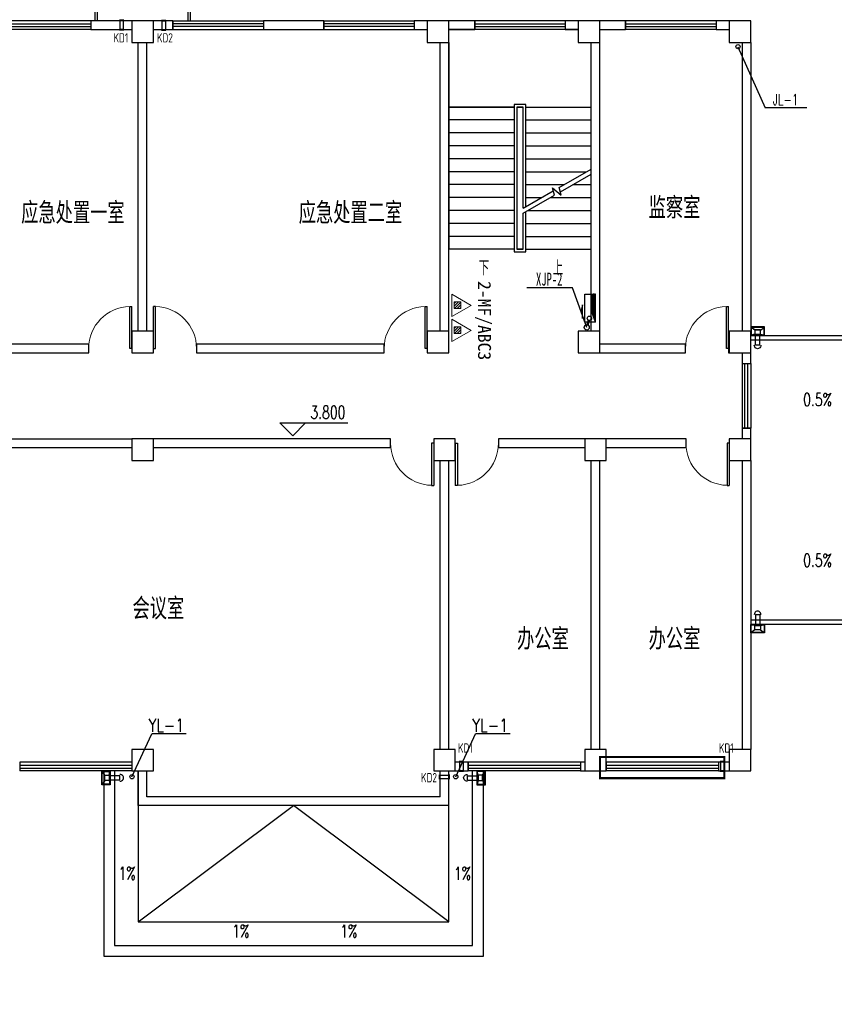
# Model space of a CAD drawing. Extents: x 687841 to 771941, y 252015 to 732780.
# Tile 40 of 98: x 724949 to 743836, y 467765 to 490606. Entities that reach past the tile are written whole.
import ezdxf

# ---------------------------------------------------------------- set-up
doc = ezdxf.new("R2010")
doc.units = 0
doc.header["$LTSCALE"] = 1000
doc.header["$MEASUREMENT"] = 0
doc.linetypes.add('DASH', pattern=[0.35, 0.25, -0.1])
doc.layers.get('0').update_dxf_attribs({"linetype": 'CONTINUOUS'})
for name, color, linetype in [('1裙房给排水', 52, 'CONTINUOUS'), ('BZ', 40, 'CONTINUOUS'), ('COLUMN', 9, 'CONTINUOUS'), ('DIM_ELEV', 3, 'CONTINUOUS'), ('DIM_SYMB', 3, 'CONTINUOUS'), ('DIM_雨水', 3, 'CONTINUOUS'), ('Mb-text', 7, 'CONTINUOUS'), ('PIPE-污废水管', 40, 'CONTINUOUS'), ('PUB_DIM', 3, 'CONTINUOUS'), ('PUB_TEXT', 7, 'CONTINUOUS'), ('SPACE_ALL', 1, 'CONTINUOUS'), ('STAIR', 3, 'CONTINUOUS'), ('WALL', 2, 'CONTINUOUS'), ('WINDOW', 4, 'CONTINUOUS'), ('可见线', 3, 'CONTINUOUS'), ('建筑轮廓', 2, 'CONTINUOUS'), ('水斗', 6, 'CONTINUOUS'), ('水管', 6, 'CONTINUOUS'), ('消防管道及消火栓', 1, 'CONTINUOUS'), ('空调管', 8, 'CONTINUOUS'), ('给水排水', 7, 'CONTINUOUS')]:
    doc.layers.add(name, color=color, linetype=linetype)
doc.layers.add('EQUIP_消防', color=150, linetype='CONTINUOUS', lineweight=13)
doc.styles.add('_HZTXT', font='txt.shx', dxfattribs={"width": 0.8, "bigfont": 'HZTXT.shx'})
doc.styles.add('_TCH_DIM', font='SIMPLEX', dxfattribs={"bigfont": 'GBCBIG'})
doc.styles.add('_TWT_PIPEDN', font='SIMPLEX', dxfattribs={"width": 0.8, "height": 3.5, "bigfont": 'HZTXT'})
doc.styles.add('DIM_FONT', font='SIMPLEX.shx', dxfattribs={"width": 0.8})
doc.styles.add('H_HZTXT', font='syszb.shx', dxfattribs={"width": 0.85, "bigfont": 'hztxt.shx'})
doc.styles.add('ROMANS', font='romans', dxfattribs={"width": 0.7})
doc.styles.add('YYS-ST', font='txt', dxfattribs={"width": 0.6})
doc.styles.add('宋体', font='txt', dxfattribs={"width": 0.8})

# ---------------------------------------------------------------- blocks, each defined once
blk = doc.blocks.new('_L1WAO')
for p, q in [((0, 180), (-320, 180)), ((-320, 180), (-320, 0)), ((-320, 0), (0, 0)), ((-224, 116), (-310, 170)), ((-10, 170), (-310, 170)), ((-310, 170), (-310, 10)), ((-310, 170), (-310, 170)), ((-224, 26), (-310, 10)), ((-310, 10), (-10, 10)), ((-310, 10), (-310, 10)), ((-96, 116), (-224, 116)), ((-224, 116), (-224, 26)), ((-224, 26), (-96, 26)), ((-96, 116), (-10, 170)), ((-96, 26), (-96, 116)), ((-96, 26), (-10, 10)), ((-10, 170), (-10, 170)), ((-10, 10), (-10, 170)), ((-10, 10), (-10, 10)), ((0, 0), (0, 180))]:
    blk.add_line(p, q)
at = {"style": 'DIM_FONT', "width": 0.8, "flags": 9}
for tag in ['XSIZE', 'YSIZE']:
    blk.add_attdef(tag, (0, 0), '', height=0.5, dxfattribs=at)
blk = doc.blocks.new('xcdsf')
at = {"layer": '水斗'}
for p, q in [((151845, -1119066), (151845, -1119386)), ((151856, -1119077), (151856, -1119376)), ((151915, -1119162), (151915, -1119290)), ((151845, -1119386), (152045, -1119386)), ((151915, -1119290), (151856, -1119376)), ((151856, -1119376), (152033, -1119376)), ((151856, -1119376), (151856, -1119376)), ((151915, -1119290), (152015, -1119290)), ((152265, -1119175), (152045, -1119175)), ((152265, -1119275), (152045, -1119275)), ((152245, -1119175), (152065, -1119175)), ((152245, -1119275), (152065, -1119275)), ((152265, -1119177), (152265, -1119277))]:
    blk.add_line(p, q, dxfattribs=at)
at = {"layer": '水斗', "extrusion": (0, 0, -1)}
blk.add_ellipse((152265, -1119227), major_axis=(86.9, 0), ratio=0.900657, start_param=4.712389, end_param=7.853982, dxfattribs=at)
at = {"layer": '水斗', "yscale": 1.110299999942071, "rotation": 90}
blk.add_blockref('_L1WAO', (152045, -1119066), dxfattribs=at)
blk = doc.blocks.new('D')
at = {"layer": '空调管'}
for p, q in [((1550605, -70989), (1550615, -71004)), ((1550705, -70989), (1550605, -70989)), ((1550615, -71204), (1550615, -71004)), ((1550695, -71004), (1550615, -71004)), ((1550705, -70989), (1550695, -71004)), ((1550695, -71204), (1550695, -71004)), ((1550605, -71219), (1550615, -71204)), ((1550705, -71219), (1550605, -71219)), ((1550695, -71204), (1550615, -71204)), ((1550705, -71219), (1550695, -71204))]:
    blk.add_line(p, q, dxfattribs=at)
blk = doc.blocks.new('ATGHFGB')
at = {"layer": '建筑轮廓'}
for p, rotation in [((1610986, -64151), 179.9999999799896), ((1623486, -64151), 179.9999999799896), ((127447, 1547368), 269.9999999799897), ((150447, 1540168), 269.9999999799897), ((127447, 1535018), 269.9999999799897)]:
    blk.add_blockref('D', p, dxfattribs=dict(at, rotation=rotation))
at = {"layer": '建筑轮廓', "xscale": -1}
for p, rotation in [((-1478799, -64151), 180), ((-1484072, -81351), 180), ((-1470922, -81351), 180), ((-1464872, -81351), 180), ((127447, -1565513), 270.0000000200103)]:
    blk.add_blockref('D', p, dxfattribs=dict(at, rotation=rotation))
at = {"layer": 'Mb-text', "style": 'H_HZTXT', "width": 0.85}
for s, rotation, p in [('KD1', 0, (60174, 6550)), ('KD1', 360, (71667, 6550)), ('KD2', 0, (72674, 6550)), ('KD2', 0, (56520, -3412)), ('KD2', 0, (66504, -9925)), ('KD1', 0, (79654, -9925)), ('KD1', 0, (85704, -9925)), ('KD2', 0, (78798, -10612)), ('KD2', 360, (56520, -14967)), ('KD2', 0, (56520, -15762))]:
    blk.add_text(s, height=216, rotation=rotation, dxfattribs=at).set_placement(p)
blk = doc.blocks.new('$TCHSYS$WIN2D')
for p, q in [((-0.5, 0.5), (0.5, 0.5)), ((-0.5, 0.5), (-0.5, -0.5)), ((0.5, 0.5), (0.5, -0.5)), ((0.5, 0.1667), (-0.5, 0.1667)), ((0.5, -0.1667), (-0.5, -0.1667)), ((-0.5, -0.5), (0.5, -0.5))]:
    blk.add_line(p, q)
blk = doc.blocks.new('_FZHK')
blk.add_lwpolyline([(-0.5, -0.5), (0.5, -0.5), (0.5, 0.5), (-0.5, 0.5)], close=True)
blk = doc.blocks.new('$DorLib2D$00000001')
for p, q in [((0.45, 0.975), (0.5, 0.975)), ((0.45, 0), (0.45, 0.975)), ((0.5, 0), (0.5, 0.975)), ((0.5, 0), (0.45, 0))]:
    blk.add_line(p, q)
at = {"lineweight": 13}
blk.add_arc((0.475, 0), 0.975, 91.4693, 180, dxfattribs=at)
blk = doc.blocks.new('A$C474C2838')
at = {"layer": '1裙房给排水'}
for p, q in [((0, 0), (0, 316)), ((0, 316), (31, 185)), ((31, 185), (0, 185))]:
    blk.add_line(p, q, dxfattribs=at)
blk = doc.blocks.new('A$C6F7A4671')
at = {"layer": '1裙房给排水'}
h = blk.add_hatch(dxfattribs=at)
h.set_pattern_fill('ANSI31', color=256, style=0)
h.set_pattern_definition([(45, (-468663.2591, 249618.2834), (-1.122532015, 1.122532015), [])])
h.paths.add_polyline_path([(650, 0), (650, 85), (229, 85), (0, 0)])
for p, q in [((0, 243), (650, 243)), ((0, 0), (0, 243))]:
    blk.add_line(p, q, dxfattribs=at)
at = {"layer": 'BZ'}
for p, q in [((650, 243), (650, 0)), ((0, 0), (229, 85)), ((229, 85), (650, 85)), ((0, 0), (650, 0))]:
    blk.add_line(p, q, dxfattribs=at)
at = {"layer": '1裙房给排水', "xscale": -1, "rotation": 270}
blk.add_blockref('A$C474C2838', (85, 302, 103171), dxfattribs=at)

msp = doc.modelspace()

# ---------------------------------------------------------------- hatches: boundary and pattern name
at = {"layer": 'EQUIP_消防'}
h = msp.add_hatch(dxfattribs=at)
h.set_pattern_fill('ANSI31', color=256, scale=349.056, angle=-90, style=0)
h.set_pattern_definition([(45, (747726.71, 486233.245), (30.85248, -30.85248), [])])
h.paths.add_polyline_path([(735179.1, 484057.9), (735179.1, 483903.6), (735024.9, 483903.6), (735024.9, 484057.9)])
h = msp.add_hatch(dxfattribs=at)
h.set_pattern_fill('ANSI31', color=256, scale=349.056, angle=-90, style=0)
h.set_pattern_definition([(45, (747726.71, 485653.36), (30.85248, -30.85248), [])])
h.paths.add_polyline_path([(735179.1, 483478), (735179.1, 483323.8), (735024.9, 483323.8), (735024.9, 483478)])

# ---------------------------------------------------------------- linework, layer by layer
at = {"layer": '1裙房给排水'}
msp.add_circle((738159.7, 483680.4), 50, dxfattribs=at)
at = {"layer": 'BZ'}
for p in [(741603.2, 489979), (743201.2, 488557.8)]:
    msp.add_line(p, (742236.7, 488557.8), dxfattribs=at)
msp.add_circle((741603.2, 489979), 48, dxfattribs=at)
at = {"layer": 'DIM_ELEV'}
for p, q in [((731277.8, 480950), (730977.8, 481250)), ((730977.8, 481250), (732559.8, 481250)), ((731277.8, 480950), (731577.8, 481250))]:
    msp.add_line(p, q, dxfattribs=at)
at = {"layer": 'DIM_SYMB'}
for points in [[(735686.1, 485128.9, 0, 0, 0), (735686.1, 489478.9, 0, 0, 0), (737411.1, 489478.9, 0, 0, 0), (737411.1, 487078.9, 80, 0, 0), (737411.1, 486778.9, 0, 0, 0)], [(737411.1, 485128.9, 0, 0, 0), (737411.1, 486178.9, 80, 0, 0), (737411.1, 486478.9, 0, 0, 0)], [(743048, 481892.3, 0, 0, 0), (742416, 482455.1, 80, 0, 0), (742191.9, 482654.7, 0, 0, 0)], [(743048, 477965.5, 0, 0, 0), (742416, 477402.7, 80, 0, 0), (742191.9, 477203.2, 0, 0, 0)], [(727439.4, 471292.4, 0, 0, 0), (727439.4, 472409.3, 80, 0, 0), (727439.4, 472709.3, 0, 0, 0)], [(735157.8, 471292.4, 0, 0, 0), (735157.8, 472409.3, 80, 0, 0), (735157.8, 472709.3, 0, 0, 0)], [(729536.3, 469492.3, 0, 0, 0), (728419.4, 469492.3, 80, 0, 0), (728119.4, 469492.3, 0, 0, 0)], [(733060.9, 469492.3, 0, 0, 0), (734177.8, 469492.3, 80, 0, 0), (734477.8, 469492.3, 0, 0, 0)]]:
    msp.add_lwpolyline(points, format="xyseb", dxfattribs=at)
at = {"layer": 'DIM_雨水', "color": 6}
for p, q in [((727552.1, 473044), (728010.8, 474042.6)), ((728810.8, 474042.6), (728010.8, 474042.6)), ((728810.8, 474042.6), (728010.8, 474042.6)), ((735058.8, 473044), (735517.5, 474042.6)), ((736317.5, 474042.6), (735517.5, 474042.6)), ((736317.5, 474042.6), (735517.5, 474042.6))]:
    msp.add_line(p, q, dxfattribs=at)
at = {"layer": 'EQUIP_消防'}
for points in [[(735413.1, 483978.1), (734968.3, 483721.3), (734968.3, 484235)], [(735179.1, 483903.6), (735179.1, 484057.9), (735024.9, 484057.9), (735024.9, 483903.6)], [(735413.1, 483398.2), (734968.3, 483141.4), (734968.3, 483655.1)], [(735179.1, 483323.8), (735179.1, 483478), (735024.9, 483478), (735024.9, 483323.8)]]:
    msp.add_lwpolyline(points, close=True, dxfattribs=at)
at = {"layer": 'PUB_DIM'}
for p in [(727698.6, 469678.9), (734898.6, 469678.9)]:
    msp.add_line(p, (731298.6, 472378.9), dxfattribs=at)
for points in [[(726898.6, 473178.9), (726898.6, 468878.9), (735698.6, 468878.9), (735698.6, 473178.9)], [(727148.6, 473178.9), (727148.6, 469128.9), (735448.6, 469128.9), (735448.6, 473178.9)], [(727698.6, 473178.9), (727698.6, 469678.9), (734898.6, 469678.9), (734898.6, 473178.9)]]:
    msp.add_lwpolyline(points, dxfattribs=at)
at = {"layer": 'SPACE_ALL', "linetype": 'DASH', "const_width": 50}
msp.add_lwpolyline([(738402.9, 473500.8), (741285.4, 473500.8), (741285.4, 473009.6), (738402.9, 473009.6)], close=True, dxfattribs=at)
at = {"layer": 'STAIR'}
for p, q in [((737898.6, 490378.9), (734898.6, 490378.9)), ((734898.6, 490078.9), (734898.6, 488578.9)), ((738198.6, 488578.9), (738198.6, 490078.9)), ((734898.6, 488578.9), (734898.6, 485278.9)), ((736413.6, 488578.9), (734898.6, 488578.9)), ((734898.6, 488578.9), (736413.6, 488578.9)), ((736683.6, 488638.9), (736413.6, 488638.9)), ((736413.6, 488638.9), (736413.6, 485218.9)), ((736473.6, 488578.9), (736473.6, 485278.9)), ((736623.6, 488578.9), (736473.6, 488578.9)), ((736473.6, 488578.9), (736473.6, 485278.9)), ((736473.6, 488578.9), (736623.6, 488578.9)), ((736623.6, 486232), (736623.6, 488578.9)), ((736623.6, 486232), (736623.6, 488578.9)), ((736683.6, 486266.7), (736683.6, 488638.9)), ((736683.6, 488578.9), (738198.6, 488578.9)), ((736683.6, 488578.9), (738198.6, 488578.9)), ((738198.6, 487141.3), (738198.6, 488578.9)), ((736413.6, 488278.9), (734898.6, 488278.9)), ((736683.6, 488278.9), (738198.6, 488278.9)), ((736413.6, 487978.9), (734898.6, 487978.9)), ((736683.6, 487978.9), (738198.6, 487978.9)), ((736413.6, 487678.9), (734898.6, 487678.9)), ((736683.6, 487678.9), (738198.6, 487678.9)), ((736413.6, 487378.9), (734898.6, 487378.9)), ((736683.6, 487378.9), (738198.6, 487378.9)), ((736413.6, 487078.9), (734898.6, 487078.9)), ((736683.6, 487078.9), (738090.5, 487078.9)), ((737458.2, 486713.9), (738198.6, 487141.3)), ((737485, 486613.9), (738198.6, 487025.9)), ((738198.6, 485278.9), (738198.6, 487025.9)), ((736413.6, 486778.9), (734898.6, 486778.9)), ((736683.6, 486778.9), (737570.9, 486778.9)), ((737770.9, 486778.9), (738198.6, 486778.9)), ((736623.6, 486232), (737319.9, 486634)), ((736623.6, 486116.5), (737346.7, 486534)), ((737346.7, 486534), (737300.5, 486706.4)), ((737300.5, 486706.4), (737506.5, 486533.5)), ((737506.5, 486533.5), (737458.2, 486713.9)), ((736413.6, 486478.9), (734898.6, 486478.9)), ((736683.6, 486478.9), (737051.3, 486478.9)), ((737251.3, 486478.9), (738198.6, 486478.9)), ((736413.6, 486178.9), (734898.6, 486178.9)), ((736623.6, 485278.9), (736623.6, 486116.5)), ((736623.6, 485278.9), (736623.6, 486116.5)), ((736683.6, 485218.9), (736683.6, 486151.2)), ((736731.7, 486178.9), (738198.6, 486178.9)), ((736413.6, 485878.9), (734898.6, 485878.9)), ((736683.6, 485878.9), (738198.6, 485878.9)), ((736413.6, 485578.9), (734898.6, 485578.9)), ((736683.6, 485578.9), (738198.6, 485578.9)), ((736413.6, 485278.9), (734898.6, 485278.9)), ((736413.6, 485218.9), (736683.6, 485218.9)), ((736473.6, 485278.9), (736623.6, 485278.9)), ((736623.6, 485278.9), (736473.6, 485278.9)), ((736683.6, 485278.9), (738198.6, 485278.9))]:
    msp.add_line(p, q, dxfattribs=at)
at = {"layer": 'WALL'}
for p, q in [((727548.6, 490578.9), (726598.6, 490578.9)), ((726598.6, 490578.9), (726598.6, 490378.9)), ((728498.6, 490578.9), (728048.6, 490578.9)), ((728498.6, 490378.9), (728498.6, 490578.9)), ((731998.6, 490578.9), (730598.6, 490578.9)), ((730598.6, 490578.9), (730598.6, 490378.9)), ((731998.6, 490378.9), (731998.6, 490578.9)), ((734398.6, 490578.9), (734098.6, 490578.9)), ((734098.6, 490578.9), (734098.6, 490378.9)), ((735498.6, 490578.9), (734898.6, 490578.9)), ((735498.6, 490378.9), (735498.6, 490578.9)), ((737898.6, 490578.9), (737598.6, 490578.9)), ((737598.6, 490578.9), (737598.6, 490378.9)), ((738998.6, 490578.9), (738398.6, 490578.9)), ((738998.6, 490378.9), (738998.6, 490578.9)), ((741398.6, 490578.9), (741098.6, 490578.9)), ((741098.6, 490578.9), (741098.6, 490378.9)), ((726598.6, 490378.9), (727548.6, 490378.9)), ((728048.6, 490378.9), (728498.6, 490378.9)), ((730598.6, 490378.9), (731998.6, 490378.9)), ((734098.6, 490378.9), (734398.6, 490378.9)), ((734898.6, 490378.9), (735498.6, 490378.9)), ((737598.6, 490378.9), (737898.6, 490378.9)), ((738398.6, 490378.9), (738998.6, 490378.9)), ((741098.6, 490378.9), (741398.6, 490378.9)), ((727698.6, 483378.9), (727698.6, 490078.9)), ((727898.6, 483378.9), (727898.6, 490078.9)), ((734698.6, 483378.9), (734698.6, 490078.9)), ((734898.6, 483378.9), (734898.6, 490078.9)), ((738198.6, 483378.9), (738198.6, 490078.9)), ((738398.6, 483378.9), (738398.6, 490078.9)), ((741698.6, 490078.9), (741698.6, 483378.9)), ((741898.6, 490078.9), (741898.6, 483378.9)), ((726548.6, 483078.9), (723048.6, 483078.9)), ((726548.6, 482878.9), (726548.6, 483078.9)), ((733398.6, 483078.9), (729048.6, 483078.9)), ((729048.6, 483078.9), (729048.6, 482878.9)), ((733398.6, 482878.9), (733398.6, 483078.9)), ((740386, 483078.9), (738398.6, 483078.9)), ((740386, 482878.9), (740386, 483078.9)), ((741398.6, 483078.9), (741386, 483078.9)), ((741386, 483078.9), (741386, 482878.9)), ((723048.6, 482878.9), (726548.6, 482878.9)), ((729048.6, 482878.9), (733398.6, 482878.9)), ((738398.6, 482878.9), (740386, 482878.9)), ((741386, 482878.9), (741398.6, 482878.9)), ((741698.6, 482878.9), (741698.6, 482628.9)), ((741898.6, 482628.9), (741898.6, 482878.9)), ((741698.6, 482628.9), (741898.6, 482628.9)), ((741898.6, 481128.9), (741698.6, 481128.9)), ((741698.6, 481128.9), (741698.6, 480878.9)), ((741898.6, 480878.9), (741898.6, 481128.9)), ((721898.6, 480878.9), (727548.6, 480878.9)), ((733548.6, 480878.9), (728048.6, 480878.9)), ((733548.6, 480678.9), (733548.6, 480878.9)), ((738048.6, 480878.9), (736048.6, 480878.9)), ((736048.6, 480878.9), (736048.6, 480678.9)), ((740398.6, 480878.9), (738548.6, 480878.9)), ((740398.6, 480678.9), (740398.6, 480878.9)), ((721898.6, 480678.9), (727548.6, 480678.9)), ((728048.6, 480678.9), (733548.6, 480678.9)), ((736048.6, 480678.9), (738048.6, 480678.9)), ((738548.6, 480678.9), (740398.6, 480678.9)), ((734698.6, 473678.9), (734698.6, 480378.9)), ((734898.6, 473678.9), (734898.6, 480378.9)), ((738198.6, 473678.9), (738198.6, 480378.9)), ((738398.6, 473678.9), (738398.6, 480378.9)), ((741698.6, 480378.9), (741698.6, 473678.9)), ((741898.6, 480378.9), (741898.6, 473678.9)), ((735348.6, 473378.9), (735048.6, 473378.9)), ((735348.6, 473178.9), (735348.6, 473378.9)), ((738048.6, 473378.9), (737948.6, 473378.9)), ((737948.6, 473378.9), (737948.6, 473178.9)), ((741398.6, 473378.9), (741148.6, 473378.9)), ((741148.6, 473378.9), (741148.6, 473178.9)), ((727698.6, 472378.9), (727698.6, 473178.9)), ((727898.6, 472578.9), (727898.6, 473178.9)), ((734698.6, 472578.9), (734698.6, 473178.9)), ((734898.6, 472378.9), (734898.6, 473178.9)), ((735048.6, 473178.9), (735348.6, 473178.9)), ((737948.6, 473178.9), (738048.6, 473178.9)), ((741148.6, 473178.9), (741398.6, 473178.9)), ((734698.6, 472578.9), (727898.6, 472578.9)), ((734898.6, 472378.9), (727698.6, 472378.9))]:
    msp.add_line(p, q, dxfattribs=at)
at = {"layer": '可见线'}
for points in [[(726698.6, 490578.9), (726698.6, 491378.9), (728198.6, 491378.9), (728698.6, 491378.9), (728898.6, 491378.9), (728898.6, 490578.9)], [(726748.6, 490578.9), (726748.6, 491328.9), (728198.6, 491328.9), (728698.6, 491328.9), (728848.6, 491328.9), (728848.6, 490578.9)], [(741898.6, 483278.9), (744298.6, 483278.9), (744298.6, 476578.9), (741898.6, 476578.9)], [(741898.6, 483178.9), (744198.6, 483178.9), (744198.6, 476678.9), (741898.6, 476678.9)]]:
    msp.add_lwpolyline(points, dxfattribs=at)
at = {"layer": '水管', "linetype": 'ByBlock', "lineweight": -3}
for centre in [(727552.1, 473044), (735058.8, 473044)]:
    msp.add_circle(centre, 50, dxfattribs=at)
at = {"layer": '消防管道及消火栓', "color": 0}
msp.add_line((737769.6, 484388.9), (736705.8, 484388.9), dxfattribs=at)
at = {"layer": '消防管道及消火栓', "linetype": 'Continuous', "ltscale": 0.5, "const_width": 60}
msp.add_lwpolyline([(738145.4, 483632.5), (738113, 483523.9)], dxfattribs=at)
at = {"layer": '消防管道及消火栓', "color": 0}
msp.add_circle((738095.8, 483466.4), 60, dxfattribs=at)
at = {"layer": '给水排水'}
msp.add_line((738095.8, 483466.4), (737769.6, 484388.9), dxfattribs=at)

# ---------------------------------------------------------------- block references
at = {"layer": 'BZ', "rotation": 90}
msp.add_blockref('A$C6F7A4671', (738298.6, 483590), dxfattribs=at)
at = {"layer": 'COLUMN', "xscale": 500, "yscale": 500, "zscale": 500}
for p in [(727798.6, 490328.9), (734648.6, 490328.9), (738148.6, 490328.9), (741648.6, 490328.9), (727798.6, 483128.9), (734648.6, 483128.9), (738148.6, 483128.9), (741648.6, 483128.9), (727798.6, 480628.9), (734798.6, 480628.9), (738298.6, 480628.9), (741648.6, 480628.9), (727798.6, 473428.9), (734798.6, 473428.9), (738298.6, 473428.9), (741648.6, 473428.9)]:
    msp.add_blockref('_FZHK', p, dxfattribs=at)
at = {"layer": 'WALL'}
msp.add_blockref('ATGHFGB', (655455.4, 483526.8), dxfattribs=at)
at = {"layer": 'WINDOW'}
for name, p, xscale, yscale, zscale in [('$TCHSYS$WIN2D', (725298.6, 490478.9), -2600, 200, -2600), ('$TCHSYS$WIN2D', (729548.6, 490478.9), 2100, 200, 2100), ('$TCHSYS$WIN2D', (733048.6, 490478.9), 2100, 200, 2100), ('$TCHSYS$WIN2D', (736548.6, 490478.9), -2100, 200, -2100), ('$TCHSYS$WIN2D', (740048.6, 490478.9), -2100, 200, -2100), ('$DorLib2D$00000001', (727048.6, 482978.9), 1000, 1000, 1000), ('$DorLib2D$00000001', (728548.6, 482978.9), -1000, 1000, -1000), ('$DorLib2D$00000001', (733898.6, 482978.9), 1000, 1000, 1000), ('$DorLib2D$00000001', (740886, 482978.9), 1000, 1000, 1000), ('$DorLib2D$00000001', (734048.6, 480778.9), 1000, -1000, 1000), ('$DorLib2D$00000001', (735548.6, 480778.9), -1000, -1000, -1000), ('$DorLib2D$00000001', (740898.6, 480778.9), 1000, -1000, 1000)]:
    msp.add_blockref(name, p, dxfattribs=dict(at, xscale=xscale, yscale=yscale, zscale=zscale))
at = {"layer": 'WINDOW', "yscale": -200}
for p, xscale, zscale, rotation in [((741798.6, 481878.9), 1500, 1500, 270), ((726248.6, 473278.9), 2600, 2600, 180), ((736648.6, 473278.9), 2600, 2600, 180), ((739848.6, 473278.9), 2600, 2600, 180)]:
    msp.add_blockref('$TCHSYS$WIN2D', p, dxfattribs=dict(at, xscale=xscale, zscale=zscale, rotation=rotation))
at = {"layer": '水斗'}
for p, rotation in [((1861284.8, 635323.5), 270), ((887593.1, -646207.3), 180)]:
    msp.add_blockref('xcdsf', p, dxfattribs=dict(at, rotation=rotation))
at = {"layer": '水斗', "xscale": -1}
for p, rotation in [((1861284.8, 324534.4), 270), ((575004.1, -646207.3), 180)]:
    msp.add_blockref('xcdsf', p, dxfattribs=dict(at, rotation=rotation))

# ---------------------------------------------------------------- texts
at = {"layer": 'BZ', "style": 'ROMANS', "width": 0.7}
msp.add_text('JL-1', height=250, dxfattribs=at).set_placement((742408.9, 488626.2, -1800))
at = {"layer": 'DIM_雨水', "color": 6, "style": '_TWT_PIPEDN', "width": 0.8}
for p in [(727931.8, 474087.9), (735438.5, 474087.9)]:
    msp.add_text('YL-1', height=300, dxfattribs=at).set_placement(p)
at = {"layer": 'EQUIP_消防', "style": '宋体'}
msp.add_text('2-MF/ABC3', height=300, rotation=270, dxfattribs=at).set_placement((735576.4, 484543.9))
at = {"layer": 'PIPE-污废水管', "ltscale": 0.1, "style": 'YYS-ST', "width": 0.6}
msp.add_text('XJP-2', height=300, dxfattribs=at).set_placement((736919.6, 484437.1, -1800))
at = {"layer": 'PUB_TEXT'}
for s, height, style, width, p in [('监察室', 500, '_HZTXT', 0.8, (739531.5, 485991)), ('应急处置一室', 500, '_HZTXT', 0.8, (724982.7, 485872)), ('应急处置二室', 500, '_HZTXT', 0.8, (731417.9, 485872)), ('0.5%%%', 297.5, '_TCH_DIM', 0.705882, (743114.2, 481645.5)), ('3.800', 297.5, '_TCH_DIM', 0.705882, (731689.8, 481350.1)), ('0.5%%%', 297.5, '_TCH_DIM', 0.705882, (743114.2, 477914.9)), ('会议室', 500, '_HZTXT', 0.8, (727563.1, 476694)), ('办公室', 500, '_HZTXT', 0.8, (736479.9, 475988)), ('办公室', 500, '_HZTXT', 0.8, (739531.5, 475988)), ('1%%%', 297.5, '_TCH_DIM', 0.705882, (727240.2, 470655.2)), ('1%%%', 297.5, '_TCH_DIM', 0.705882, (735017, 470655.2)), ('1%%%', 297.5, '_TCH_DIM', 0.705882, (729876, 469314.3)), ('1%%%', 297.5, '_TCH_DIM', 0.705882, (732381.2, 469314.3))]:
    msp.add_text(s, height=height, dxfattribs=dict(at, style=style, width=width)).set_placement(p)
at = {"layer": 'PUB_TEXT', "style": '_TCH_DIM'}
for s, p in [('下', (735591.1, 484678.8)), ('上', (737306.8, 484678.8))]:
    msp.add_text(s, height=337.6, dxfattribs=at).set_placement(p)

doc.saveas('drawing.dxf')
